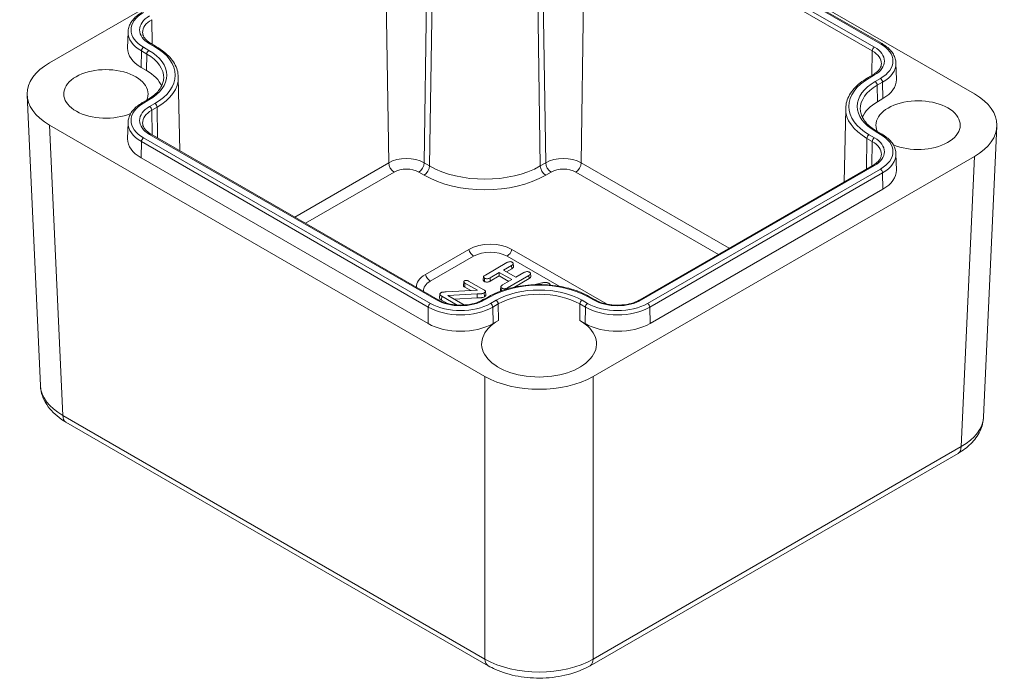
# Model space of a CAD drawing. Header units: millimetres. Extents: x 7 to 342, y 7 to 263.
# Tile 28 of 31: x 228 to 293, y 142 to 185. Entities that reach past the tile are written whole.
import ezdxf

# ---------------------------------------------------------------- set-up
doc = ezdxf.new("R2010")
doc.units = ezdxf.units.MM
doc.header["$LTSCALE"] = 1.25
doc.layers.add('Visible (ANSI)', color=7, linetype='Continuous', lineweight=9)
doc.layers.add('Visible Narrow (ANSI)', color=7, linetype='Continuous', lineweight=9)

msp = doc.modelspace()

# ---------------------------------------------------------------- linework, layer by layer
at = {"layer": 'Visible (ANSI)'}
for p, q in [((250.4962, 193.7127), (230.357, 182.0854)), ((290.7463, 180.0441), (270.6071, 191.6715)), ((284.7126, 183.3319), (270.4375, 191.5736)), ((235.4775, 184.0901), (235.4548, 183.026)), ((237.3364, 183.1277), (236.9829, 183.3319)), ((285.6258, 182.0489), (285.6485, 180.9848)), ((236.3332, 181.7799), (236.6868, 181.5758)), ((238.762, 181.1428), (238.865, 176.3256)), ((284.1204, 181.2906), (283.7669, 181.0865)), ((229.755, 160.9964), (228.8944, 179.9693)), ((236.7443, 179.6576), (236.3907, 179.4535)), ((284.4165, 179.5345), (284.7701, 179.7386)), ((282.3413, 179.1016), (282.2383, 174.2843)), ((235.4775, 178.1705), (235.4548, 177.1064)), ((230.357, 178.0043), (258.7851, 161.5913)), ((284.7126, 177.4123), (284.359, 177.6164)), ((291.3483, 158.9551), (292.2089, 177.9281)), ((255.7212, 166.5937), (236.9829, 177.4123)), ((236.3332, 175.8603), (255.0716, 165.0417)), ((265.8537, 161.5913), (290.7463, 175.963)), ((285.6258, 176.1293), (285.6485, 175.0652)), ((284.1204, 175.371), (268.9176, 166.5937)), ((269.5673, 165.0417), (284.7701, 173.819)), ((257.7232, 169.8794), (254.8948, 168.2465)), ((266.7172, 166.3198), (260.5516, 169.8794)), ((258.8104, 168.2133), (260.2107, 169.0218)), ((260.5223, 168.8393), (259.9922, 168.5332)), ((259.9922, 168.5332), (260.8044, 168.0643)), ((260.538, 168.6264), (260.1844, 168.4223)), ((260.5223, 168.8393), (260.538, 168.6264)), ((260.6341, 168.9707), (260.6559, 168.7674)), ((257.7189, 167.8213), (258.7182, 167.2443)), ((258.6761, 167.8926), (258.6979, 168.0958)), ((258.7614, 168.0058), (258.7458, 167.7928)), ((259.7243, 168.3786), (259.1209, 168.0302)), ((259.1209, 168.0302), (259.1362, 167.8171)), ((259.7243, 168.1566), (259.1362, 167.8171)), ((259.7243, 168.3786), (259.7243, 168.1566)), ((260.5366, 167.9096), (259.7243, 168.3786)), ((260.3444, 167.7987), (259.7243, 168.1566)), ((259.9332, 167.5613), (260.5366, 167.9096)), ((261.6506, 168.1905), (260.2502, 167.3819)), ((261.6662, 167.9775), (260.7062, 167.4232)), ((260.8044, 168.0643), (261.3346, 168.3704)), ((261.6506, 168.1905), (261.6662, 167.9775)), ((261.7604, 168.3198), (261.7822, 168.1165)), ((256.2606, 167.1102), (258.2957, 167.2127)), ((257.3752, 167.532), (257.4014, 167.7761)), ((257.4801, 167.6836), (257.4613, 167.4281)), ((257.8713, 167.1914), (257.4613, 167.4281)), ((258.2957, 167.2127), (257.4801, 167.6836)), ((259.8017, 167.2431), (259.8234, 167.4462)), ((259.8872, 167.3558), (259.8753, 167.1893)), ((260.2502, 167.3819), (260.2553, 167.311)), ((262.0738, 167.5864), (262.3326, 167.652)), ((255.8216, 166.7272), (255.8478, 166.9712)), ((255.9623, 166.8351), (255.9435, 166.5795)), ((256.3453, 166.3475), (255.9435, 166.5795)), ((256.9736, 166.2512), (255.9623, 166.8351)), ((258.2836, 166.9733), (256.3722, 166.874)), ((256.3722, 166.874), (257.3419, 166.3141)), ((258.2858, 166.7133), (256.7856, 166.6353)), ((259.0181, 166.7978), (258.6646, 166.5937)), ((258.733, 167.0496), (258.7515, 166.7939)), ((258.8116, 167.1468), (258.8378, 166.9028)), ((265.9742, 166.5937), (265.6207, 166.7978)), ((259.3142, 165.0417), (259.6678, 165.2458)), ((264.9711, 165.2458), (265.3246, 165.0417)), ((258.992, 142.6873), (231.424, 158.6036)), ((289.6793, 156.5624), (265.6469, 142.6873))]:
    msp.add_line(p, q, dxfattribs=at)
for centre, major_axis, ratio, start_param, end_param in [((238.4546, 183.0046), (-3, 0), 0.5773503, 6.2708424, 7.0685835), ((233.8961, 180.0448), (-5.0034, 0), 0.5769548, 5.4981298, 7.0682409), ((234.0351, 180.0448), (2.75, 0), 0.5773503, 6.0153107, 11.6232986), ((234.0351, 180.0448), (3.75, 0), 0.5773503, 0.2423615, 0.7853982), ((282.6487, 180.9634), (3, 0), 0.5773503, 5.4977871, 6.2955282), ((287.2072, 178.0036), (5.0034, 0), 0.5769548, 5.4981298, 7.0682409), ((287.0682, 178.0036), (-3.75, 0), 0.5773503, 5.4977871, 6.0408238), ((287.0682, 178.0036), (2.75, 0), 0.5773503, 4.0846647, 9.6926526), ((238.4546, 177.085), (-3, 0), 0.5773503, 6.2708424, 7.0685835), ((282.6487, 175.0438), (3, 0), 0.5773503, 5.4977871, 6.2955282), ((259.1374, 169.0629), (-2, 0), 0.5773503, 3.9269908, 5.4977871), ((256.309, 167.43), (-2, 0), 0.5773503, 5.4977871, 6.3015025), ((262.3194, 163.7149), (-3.75, 0), 0.5773503, 5.4977871, 10.2101761), ((257.1929, 166.2664), (3, 0), 0.5773503, 3.9269908, 5.4977871), ((267.4459, 166.2664), (3, 0), 0.5773503, 3.9269908, 5.4977871), ((262.3194, 163.6346), (5, 0), 0.577746, 3.9273334, 5.4974445)]:
    msp.add_ellipse(centre, major_axis=major_axis, ratio=ratio, start_param=start_param, end_param=end_param, dxfattribs=at)
for points, knots in [([(236.3907, 185.3731), (236.2818, 185.3102), (236.1804, 185.2419), (235.995, 185.0954), (235.9111, 185.0171), (235.7631, 184.8515), (235.6991, 184.7641), (235.5937, 184.5815), (235.5524, 184.4863), (235.4954, 184.2908), (235.4797, 184.1906), (235.4775, 184.0901)], [3.14159265, 3.14159265, 3.14159265, 3.14159265, 3.2962037, 3.2962037, 3.45081476, 3.45081476, 3.60542581, 3.60542581, 3.76003686, 3.76003686, 3.91464791, 3.91464791, 3.91464791, 3.91464791]), ([(236.432, 184.0545), (236.433, 184.0062), (236.4404, 183.9578), (236.469, 183.8599), (236.4902, 183.8103), (236.5478, 183.7106), (236.5841, 183.6605), (236.6724, 183.5617), (236.7243, 183.513), (236.8429, 183.4192), (236.9096, 183.3742), (236.9829, 183.3319)], [3.93933373, 3.93933373, 3.93933373, 3.93933373, 4.09394478, 4.09394478, 4.24855583, 4.24855583, 4.40316688, 4.40316688, 4.55777793, 4.55777793, 4.71238898, 4.71238898, 4.71238898, 4.71238898]), ([(285.6258, 182.0489), (285.6236, 182.1494), (285.6079, 182.2496), (285.5509, 182.4451), (285.5096, 182.5403), (285.4042, 182.7229), (285.3402, 182.8103), (285.1922, 182.9759), (285.1083, 183.0542), (284.9229, 183.2007), (284.8215, 183.269), (284.7126, 183.3319)], [0.79774107, 0.79774107, 0.79774107, 0.79774107, 0.95235212, 0.95235212, 1.10696317, 1.10696317, 1.26157422, 1.26157422, 1.41618528, 1.41618528, 1.57079633, 1.57079633, 1.57079633, 1.57079633]), ([(238.762, 181.1428), (238.7588, 181.2954), (238.735, 181.4476), (238.6479, 181.7458), (238.5848, 181.8916), (238.4224, 182.173), (238.3233, 182.3086), (238.0926, 182.5667), (237.9611, 182.6894), (237.6694, 182.9201), (237.5091, 183.028), (237.3364, 183.1277)], [0.79774107, 0.79774107, 0.79774107, 0.79774107, 0.95235212, 0.95235212, 1.10696317, 1.10696317, 1.26157422, 1.26157422, 1.41618528, 1.41618528, 1.57079633, 1.57079633, 1.57079633, 1.57079633]), ([(284.1204, 181.2906), (284.1937, 181.3329), (284.2604, 181.378), (284.379, 181.4717), (284.4309, 181.5204), (284.5192, 181.6192), (284.5555, 181.6693), (284.6131, 181.7691), (284.6343, 181.8186), (284.6629, 181.9166), (284.6703, 181.965), (284.6713, 182.0133)], [0, 0, 0, 0, 0.15461105, 0.15461105, 0.3092221, 0.3092221, 0.46383315, 0.46383315, 0.6184442, 0.6184442, 0.77305526, 0.77305526, 0.77305526, 0.77305526]), ([(236.7443, 179.6576), (236.8813, 179.7367), (237.0068, 179.8215), (237.2318, 179.9993), (237.3313, 180.0925), (237.5022, 180.2838), (237.5737, 180.3821), (237.6883, 180.5806), (237.7314, 180.6808), (237.7899, 180.8815), (237.8055, 180.9819), (237.8076, 181.0822)], [0, 0, 0, 0, 0.15461105, 0.15461105, 0.3092221, 0.3092221, 0.46383315, 0.46383315, 0.6184442, 0.6184442, 0.77305526, 0.77305526, 0.77305526, 0.77305526]), ([(283.7669, 181.0865), (283.5942, 180.9868), (283.4339, 180.8788), (283.1422, 180.6482), (283.0107, 180.5255), (282.78, 180.2673), (282.6809, 180.1318), (282.5185, 179.8504), (282.4553, 179.7045), (282.3683, 179.4064), (282.3445, 179.2541), (282.3413, 179.1016)], [3.14159265, 3.14159265, 3.14159265, 3.14159265, 3.2962037, 3.2962037, 3.45081476, 3.45081476, 3.60542581, 3.60542581, 3.76003686, 3.76003686, 3.91464791, 3.91464791, 3.91464791, 3.91464791]), ([(236.3907, 179.4535), (236.2818, 179.3906), (236.1804, 179.3223), (235.995, 179.1758), (235.9111, 179.0975), (235.7631, 178.9319), (235.6991, 178.8445), (235.5937, 178.6619), (235.5524, 178.5667), (235.4954, 178.3712), (235.4797, 178.271), (235.4775, 178.1705)], [3.14159265, 3.14159265, 3.14159265, 3.14159265, 3.2962037, 3.2962037, 3.45081476, 3.45081476, 3.60542581, 3.60542581, 3.76003686, 3.76003686, 3.91464791, 3.91464791, 3.91464791, 3.91464791]), ([(283.2957, 179.041), (283.2978, 178.9406), (283.3134, 178.8402), (283.3719, 178.6396), (283.415, 178.5393), (283.5296, 178.3408), (283.6011, 178.2426), (283.772, 178.0512), (283.8715, 177.9581), (284.0965, 177.7802), (284.222, 177.6955), (284.359, 177.6164)], [3.93933373, 3.93933373, 3.93933373, 3.93933373, 4.09394478, 4.09394478, 4.24855583, 4.24855583, 4.40316688, 4.40316688, 4.55777793, 4.55777793, 4.71238898, 4.71238898, 4.71238898, 4.71238898]), ([(236.432, 178.1349), (236.433, 178.0866), (236.4404, 178.0382), (236.469, 177.9403), (236.4902, 177.8907), (236.5478, 177.791), (236.5841, 177.7409), (236.6724, 177.6421), (236.7243, 177.5934), (236.8429, 177.4996), (236.9096, 177.4546), (236.9829, 177.4123)], [3.93933373, 3.93933373, 3.93933373, 3.93933373, 4.09394478, 4.09394478, 4.24855583, 4.24855583, 4.40316688, 4.40316688, 4.55777793, 4.55777793, 4.71238898, 4.71238898, 4.71238898, 4.71238898]), ([(285.6258, 176.1293), (285.6236, 176.2298), (285.6079, 176.33), (285.5509, 176.5255), (285.5096, 176.6207), (285.4042, 176.8033), (285.3402, 176.8907), (285.1922, 177.0563), (285.1083, 177.1346), (284.9229, 177.2811), (284.8215, 177.3494), (284.7126, 177.4123)], [0.79774107, 0.79774107, 0.79774107, 0.79774107, 0.95235212, 0.95235212, 1.10696317, 1.10696317, 1.26157422, 1.26157422, 1.41618528, 1.41618528, 1.57079633, 1.57079633, 1.57079633, 1.57079633]), ([(284.1204, 175.371), (284.1937, 175.4133), (284.2604, 175.4584), (284.379, 175.5521), (284.4309, 175.6008), (284.5192, 175.6996), (284.5555, 175.7497), (284.6131, 175.8495), (284.6343, 175.899), (284.6629, 175.997), (284.6703, 176.0454), (284.6713, 176.0937)], [0, 0, 0, 0, 0.15461105, 0.15461105, 0.3092221, 0.3092221, 0.46383315, 0.46383315, 0.6184442, 0.6184442, 0.77305526, 0.77305526, 0.77305526, 0.77305526]), ([(260.2107, 169.0218), (260.2377, 169.0365), (260.2633, 169.0501), (260.3222, 169.0722), (260.3532, 169.0811), (260.4192, 169.0884), (260.453, 169.0874), (260.5006, 169.0779), (260.5159, 169.0737), (260.5428, 169.0632), (260.5554, 169.0566), (260.5688, 169.0494)], [0.00063529, 0.00063529, 0.00063529, 0.00063529, 0.25, 0.25, 0.5, 0.5, 0.75, 0.75, 0.875, 0.875, 0.9980429, 0.9980429, 0.9980429, 0.9980429]), ([(260.5688, 169.0494), (260.5815, 169.0415), (260.5929, 169.0343), (260.611, 169.0184), (260.6184, 169.0094), (260.6352, 168.9814), (260.6371, 168.9616), (260.6252, 168.9228), (260.6107, 168.9044), (260.5723, 168.8702), (260.5482, 168.8551), (260.5223, 168.8393)], [0.00192789, 0.00192789, 0.00192789, 0.00192789, 0.125, 0.125, 0.25, 0.25, 0.5, 0.5, 0.75, 0.75, 0.99936716, 0.99936716, 0.99936716, 0.99936716]), ([(260.6559, 168.7674), (260.657, 168.7569), (260.6559, 168.7463), (260.6462, 168.7145), (260.6302, 168.6944), (260.5894, 168.6581), (260.5638, 168.6421), (260.538, 168.6264)], [0.37858692, 0.37858692, 0.37858692, 0.37858692, 0.5, 0.5, 0.75, 0.75, 1, 1, 1, 1]), ([(257.4801, 167.6836), (257.4604, 167.6955), (257.4434, 167.7063), (257.4166, 167.7315), (257.4065, 167.7451), (257.399, 167.7725), (257.4018, 167.7866), (257.414, 167.8064), (257.4195, 167.8127), (257.4325, 167.8238), (257.4407, 167.8291), (257.4501, 167.835)], [0.00085613, 0.00085613, 0.00085613, 0.00085613, 0.25, 0.25, 0.5, 0.5, 0.75, 0.75, 0.875, 0.875, 0.99686777, 0.99686777, 0.99686777, 0.99686777]), ([(257.4501, 167.835), (257.4605, 167.8405), (257.47, 167.8455), (257.4896, 167.8535), (257.5008, 167.8568), (257.536, 167.8648), (257.5607, 167.8667), (257.61, 167.8635), (257.6338, 167.8584), (257.678, 167.8429), (257.6977, 167.8327), (257.7189, 167.8213)], [0.00308166, 0.00308166, 0.00308166, 0.00308166, 0.125, 0.125, 0.25, 0.25, 0.5, 0.5, 0.75, 0.75, 0.99865231, 0.99865231, 0.99865231, 0.99865231]), ([(258.7458, 167.7928), (258.7334, 167.8008), (258.721, 167.8088), (258.7005, 167.8266), (258.6922, 167.8363), (258.6778, 167.8613), (258.6744, 167.877), (258.6761, 167.8926)], [0, 0, 0, 0, 0.125, 0.125, 0.25, 0.25, 0.43185356, 0.43185356, 0.43185356, 0.43185356]), ([(258.7614, 168.0058), (258.7492, 168.0137), (258.738, 168.021), (258.7198, 168.0368), (258.7124, 168.0455), (258.6965, 168.0728), (258.6948, 168.0925), (258.7082, 168.1306), (258.723, 168.149), (258.7611, 168.1828), (258.7849, 168.1977), (258.8104, 168.2133)], [0.00241385, 0.00241385, 0.00241385, 0.00241385, 0.125, 0.125, 0.25, 0.25, 0.5, 0.5, 0.75, 0.75, 0.9993286, 0.9993286, 0.9993286, 0.9993286]), ([(259.1362, 167.8171), (259.1094, 167.8023), (259.082, 167.7878), (259.0192, 167.7651), (258.9847, 167.7561), (258.9114, 167.7494), (258.8734, 167.7514), (258.8208, 167.7617), (258.8039, 167.7664), (258.7732, 167.7783), (258.7595, 167.7856), (258.7458, 167.7928)], [0, 0, 0, 0, 0.25, 0.25, 0.5, 0.5, 0.75, 0.75, 0.875, 0.875, 1, 1, 1, 1]), ([(259.1209, 168.0302), (259.094, 168.0154), (259.0685, 168.0019), (259.0094, 167.9806), (258.9776, 167.9724), (258.9116, 167.9663), (258.8769, 167.9682), (258.8295, 167.9774), (258.8145, 167.9817), (258.7874, 167.9922), (258.7749, 167.9987), (258.7614, 168.0058)], [0.0005769, 0.0005769, 0.0005769, 0.0005769, 0.25, 0.25, 0.5, 0.5, 0.75, 0.75, 0.875, 0.875, 0.99758513, 0.99758513, 0.99758513, 0.99758513]), ([(261.3346, 168.3704), (261.3616, 168.3852), (261.3874, 168.3989), (261.4462, 168.4208), (261.478, 168.4294), (261.544, 168.437), (261.579, 168.4359), (261.6263, 168.4274), (261.6412, 168.4232), (261.6686, 168.4127), (261.6814, 168.4062), (261.695, 168.3992)], [0.00062592, 0.00062592, 0.00062592, 0.00062592, 0.25, 0.25, 0.5, 0.5, 0.75, 0.75, 0.875, 0.875, 0.99758426, 0.99758426, 0.99758426, 0.99758426]), ([(261.695, 168.3992), (261.7075, 168.3914), (261.7189, 168.3842), (261.7369, 168.3685), (261.7443, 168.3595), (261.761, 168.3317), (261.7635, 168.312), (261.7523, 168.2735), (261.738, 168.2551), (261.7002, 168.2211), (261.6763, 168.2061), (261.6506, 168.1905)], [0.00239567, 0.00239567, 0.00239567, 0.00239567, 0.125, 0.125, 0.25, 0.25, 0.5, 0.5, 0.75, 0.75, 0.99937634, 0.99937634, 0.99937634, 0.99937634]), ([(261.7822, 168.1165), (261.7833, 168.1065), (261.7823, 168.0964), (261.7733, 168.0653), (261.7576, 168.0452), (261.7173, 168.009), (261.6919, 167.9931), (261.6662, 167.9775)], [0.38387816, 0.38387816, 0.38387816, 0.38387816, 0.5, 0.5, 0.75, 0.75, 1, 1, 1, 1]), ([(257.4613, 167.4281), (257.4417, 167.4399), (257.4225, 167.4521), (257.3928, 167.48), (257.3812, 167.4953), (257.375, 167.5183), (257.3745, 167.5252), (257.3752, 167.532)], [0, 0, 0, 0, 0.25, 0.25, 0.5, 0.5, 0.60457849, 0.60457849, 0.60457849, 0.60457849]), ([(258.7182, 167.2443), (258.7426, 167.2293), (258.7648, 167.215), (258.7982, 167.1826), (258.8095, 167.165), (258.8136, 167.1295), (258.8061, 167.1117), (258.7777, 167.0783), (258.7574, 167.0646), (258.733, 167.0496)], [0.00102327, 0.00102327, 0.00102327, 0.00102327, 0.25, 0.25, 0.5, 0.5, 0.75, 0.75, 0.99806763, 0.99806763, 0.99806763, 0.99806763]), ([(265.6207, 166.7978), (265.2697, 167.0004), (264.8671, 167.1689), (263.9953, 167.4254), (263.5264, 167.5132), (262.5654, 167.6011), (262.0735, 167.6011), (261.1125, 167.5132), (260.6435, 167.4254), (259.7718, 167.1689), (259.3691, 167.0004), (259.0181, 166.7978)], [1.5707963, 1.5707963, 1.5707963, 1.5707963, 1.8849556, 1.8849556, 2.1991149, 2.1991149, 2.5132741, 2.5132741, 2.8274334, 2.8274334, 3.1415927, 3.1415927, 3.1415927, 3.1415927]), ([(259.8303, 167.1731), (259.8232, 167.1803), (259.8174, 167.1879), (259.8037, 167.2109), (259.7999, 167.2271), (259.8017, 167.2431)], [0.15260411, 0.15260411, 0.15260411, 0.15260411, 0.25, 0.25, 0.43869221, 0.43869221, 0.43869221, 0.43869221]), ([(259.8872, 167.3558), (259.8749, 167.3635), (259.8637, 167.3706), (259.8461, 167.386), (259.8389, 167.3948), (259.8225, 167.4223), (259.8202, 167.4414), (259.8329, 167.4792), (259.8469, 167.4976), (259.8843, 167.531), (259.908, 167.5459), (259.9332, 167.5613)], [0.00234779, 0.00234779, 0.00234779, 0.00234779, 0.125, 0.125, 0.25, 0.25, 0.5, 0.5, 0.75, 0.75, 0.99928517, 0.99928517, 0.99928517, 0.99928517]), ([(260.2502, 167.3819), (260.2231, 167.367), (260.1974, 167.3534), (260.1378, 167.3318), (260.1059, 167.3232), (260.0394, 167.3168), (260.0041, 167.3184), (259.9565, 167.3273), (259.9414, 167.3316), (259.9138, 167.3422), (259.901, 167.3488), (259.8872, 167.3558)], [0.00054553, 0.00054553, 0.00054553, 0.00054553, 0.25, 0.25, 0.5, 0.5, 0.75, 0.75, 0.875, 0.875, 0.9976783, 0.9976783, 0.9976783, 0.9976783]), ([(262.3326, 167.652), (262.3326, 167.652), (262.3326, 167.652), (262.3857, 167.6658), (262.4393, 167.6796), (262.5194, 167.6998), (262.5453, 167.7061), (262.5995, 167.7171), (262.6266, 167.7223), (262.681, 167.7292), (262.7082, 167.7312), (262.7624, 167.7301), (262.7903, 167.7276), (262.842, 167.7187), (262.8666, 167.7118), (262.9123, 167.6946), (262.9324, 167.6842), (262.9535, 167.6727)], [-0.0001281, -0.0001281, -0.0001281, -0.0001281, 0, 0, 0.25, 0.25, 0.375, 0.375, 0.5, 0.5, 0.625, 0.625, 0.75, 0.75, 0.875, 0.875, 0.99916007, 0.99916007, 0.99916007, 0.99916007]), ([(262.9535, 167.6727), (262.9735, 167.6605), (262.9915, 167.6489), (263.0217, 167.6225), (263.0335, 167.6086), (263.0476, 167.5815), (263.0521, 167.5689), (263.0542, 167.5564)], [0.00083903, 0.00083903, 0.00083903, 0.00083903, 0.125, 0.125, 0.25, 0.25, 0.34968405, 0.34968405, 0.34968405, 0.34968405]), ([(255.7212, 166.5937), (255.8649, 166.5107), (256.0342, 166.4385), (256.408, 166.3256), (256.6127, 166.2851), (257.0368, 166.2415), (257.2561, 166.2388), (257.6851, 166.2717), (257.8947, 166.3074), (258.2807, 166.4125), (258.4573, 166.4817), (258.6278, 166.5728), (258.6464, 166.5832), (258.6646, 166.5937)], [4.712389, 4.712389, 4.712389, 4.712389, 5.0157206, 5.0157206, 5.3217205, 5.3217205, 5.6299809, 5.6299809, 5.9384006, 5.9384006, 6.2448067, 6.2448067, 6.2831853, 6.2831853, 6.2831853, 6.2831853]), ([(255.9435, 166.5795), (255.9155, 166.5966), (255.8879, 166.6141), (255.8452, 166.6543), (255.8288, 166.6765), (255.8212, 166.7089), (255.8206, 166.718), (255.8216, 166.7272)], [0, 0, 0, 0, 0.25, 0.25, 0.5, 0.5, 0.5968741, 0.5968741, 0.5968741, 0.5968741]), ([(255.9623, 166.8351), (255.9342, 166.8522), (255.9088, 166.8684), (255.869, 166.9059), (255.8543, 166.926), (255.8444, 166.9677), (255.8488, 166.989), (255.8686, 167.0187), (255.8772, 167.0282), (255.8978, 167.0451), (255.9104, 167.0532), (255.9239, 167.0617)], [0.00072473, 0.00072473, 0.00072473, 0.00072473, 0.25, 0.25, 0.5, 0.5, 0.75, 0.75, 0.875, 0.875, 0.99752884, 0.99752884, 0.99752884, 0.99752884]), ([(255.9239, 167.0617), (255.9352, 167.0676), (255.9455, 167.0728), (255.9674, 167.0816), (255.9793, 167.0853), (256.005, 167.0912), (256.0189, 167.0936), (256.0469, 167.0974), (256.0611, 167.0987), (256.1059, 167.1018), (256.1374, 167.1037), (256.1989, 167.1072), (256.2296, 167.1087), (256.2606, 167.1102), (256.2606, 167.1102), (256.2606, 167.1102)], [0.00322216, 0.00322216, 0.00322216, 0.00322216, 0.125, 0.125, 0.25, 0.25, 0.375, 0.375, 0.5, 0.5, 0.75, 0.75, 1, 1, 1.00017774, 1.00017774, 1.00017774, 1.00017774]), ([(258.733, 167.0496), (258.7026, 167.0332), (258.6739, 167.0182), (258.624, 167.0025), (258.606, 166.9981), (258.579, 166.9934), (258.5702, 166.9922), (258.5505, 166.9901), (258.5402, 166.989), (258.4906, 166.9844), (258.4486, 166.9817), (258.3668, 166.9769), (258.3253, 166.9751), (258.2837, 166.9733), (258.2837, 166.9733), (258.2836, 166.9733)], [0.00167107, 0.00167107, 0.00167107, 0.00167107, 0.25, 0.25, 0.375, 0.375, 0.4375, 0.4375, 0.5, 0.5, 0.75, 0.75, 1, 1, 1.00037036, 1.00037036, 1.00037036, 1.00037036]), ([(258.7515, 166.7939), (258.7212, 166.7776), (258.6899, 166.761), (258.6349, 166.7438), (258.6156, 166.739), (258.5857, 166.7338), (258.5755, 166.7324), (258.555, 166.7302), (258.5447, 166.7291), (258.4933, 166.7244), (258.4518, 166.7217), (258.3689, 166.7168), (258.3273, 166.7151), (258.2858, 166.7133)], [0, 0, 0, 0, 0.25, 0.25, 0.375, 0.375, 0.4375, 0.4375, 0.5, 0.5, 0.75, 0.75, 1, 1, 1, 1]), ([(258.6067, 166.5615), (258.6088, 166.5683), (258.6121, 166.5748), (258.6207, 166.587), (258.6254, 166.5924), (258.6364, 166.6016), (258.6434, 166.6062), (258.6513, 166.6113)], [0.60947489, 0.60947489, 0.60947489, 0.60947489, 0.75, 0.75, 0.875, 0.875, 0.99555125, 0.99555125, 0.99555125, 0.99555125]), ([(258.6513, 166.6113), (258.6731, 166.6227), (258.6935, 166.6317), (258.7168, 166.6355), (258.7248, 166.6369), (258.7326, 166.6376), (258.7408, 166.6377)], [0.0035534, 0.0035534, 0.0035534, 0.0035534, 0.25, 0.25, 0.25, 0.33438998, 0.33438998, 0.33438998, 0.33438998]), ([(258.8378, 166.9028), (258.84, 166.8823), (258.8311, 166.8618), (258.7996, 166.8248), (258.776, 166.8089), (258.7515, 166.7939)], [0.50205928, 0.50205928, 0.50205928, 0.50205928, 0.75, 0.75, 1, 1, 1, 1]), ([(265.9742, 166.5937), (266.118, 166.5107), (266.2872, 166.4385), (266.661, 166.3256), (266.8658, 166.2851), (267.2899, 166.2415), (267.5092, 166.2388), (267.9381, 166.2717), (268.1477, 166.3074), (268.5338, 166.4125), (268.7103, 166.4817), (268.8809, 166.5728), (268.8995, 166.5832), (268.9176, 166.5937)], [4.712389, 4.712389, 4.712389, 4.712389, 5.0157206, 5.0157206, 5.3217205, 5.3217205, 5.6299809, 5.6299809, 5.9384006, 5.9384006, 6.2448067, 6.2448067, 6.2831853, 6.2831853, 6.2831853, 6.2831853]), ([(257.3419, 166.3141), (257.3614, 166.3022), (257.3793, 166.291), (257.403, 166.27), (257.4108, 166.2608), (257.4161, 166.2514)], [0.00111661, 0.00111661, 0.00111661, 0.00111661, 0.25, 0.25, 0.42384217, 0.42384217, 0.42384217, 0.42384217]), ([(231.424, 158.6036), (231.0083, 158.8436), (230.6452, 159.138), (230.0863, 159.8182), (229.8848, 160.2175), (229.7768, 160.7482), (229.762, 160.8635), (229.7558, 160.9792)], [0, 0, 0, 0, 0.16482452, 0.16482452, 0.32894795, 0.32894795, 0.37356383, 0.37356383, 0.37356383, 0.37356383]), ([(291.3484, 158.9559), (291.3338, 158.6347), (291.2506, 158.3151), (290.9665, 157.7156), (290.757, 157.4312), (290.2676, 156.9488), (289.9884, 156.7409), (289.6793, 156.5624)], [0, 0, 0, 0, 0.12379324, 0.12379324, 0.25385049, 0.25385049, 0.37642149, 0.37642149, 0.37642149, 0.37642149]), ([(265.6469, 142.6873), (265.2213, 142.4415), (264.7298, 142.247), (263.6896, 141.977), (263.1273, 141.8986), (262.0237, 141.8637), (261.4682, 141.9042), (260.4239, 142.0931), (259.9219, 142.2438), (259.3066, 142.5171), (259.1453, 142.5987), (258.992, 142.6873)], [0, 0, 0, 0, 0.1687725, 0.1687725, 0.33686499, 0.33686499, 0.50025211, 0.50025211, 0.66267034, 0.66267034, 0.72347838, 0.72347838, 0.72347838, 0.72347838])]:
    msp.add_open_spline(points, degree=3, knots=knots, dxfattribs=at)
at = {"layer": 'Visible Narrow (ANSI)'}
for p, q in [((252.4987, 175.5423), (252.2415, 192.705)), ((262.3982, 175.3382), (262.1478, 192.0501)), ((262.7518, 175.5423), (262.5044, 192.0497)), ((254.816, 175.5423), (255.0494, 191.1159)), ((255.1695, 175.3382), (255.404, 190.9821)), ((265.069, 175.5423), (265.3024, 191.1159)), ((284.079, 182.8535), (269.6905, 191.1607)), ((269.9868, 191.3133), (284.2204, 183.0956)), ((284.6126, 183.3219), (270.3789, 191.5397)), ((237.0482, 183.2941), (237.0243, 184.8947)), ((237.2364, 183.1178), (236.8829, 183.3219)), ((236.3493, 182.8535), (236.3332, 181.7799)), ((236.7029, 182.6493), (236.3493, 182.8535)), ((236.4907, 183.0956), (236.8443, 182.8914)), ((236.7029, 182.6493), (236.6868, 181.5758)), ((284.0551, 181.2529), (284.079, 182.8535)), ((284.2204, 181.2807), (283.8669, 181.0766)), ((284.259, 180.8502), (284.6126, 181.0543)), ((284.754, 180.8122), (284.4004, 180.6081)), ((284.754, 180.8122), (284.7701, 179.7386)), ((284.4004, 180.6081), (284.4165, 179.5345)), ((236.8443, 179.6477), (236.4907, 179.4436)), ((236.8829, 179.2172), (237.2364, 179.4213)), ((237.3778, 179.1792), (237.0243, 178.9751)), ((237.0482, 177.3745), (237.0243, 178.9751)), ((237.408, 177.1668), (237.3778, 179.1792)), ((230.357, 178.0043), (231.2171, 159.0402)), ((284.6126, 177.4023), (284.259, 177.6065)), ((236.3493, 176.9339), (236.3332, 175.8603)), ((255.0877, 166.1153), (236.3493, 176.9339)), ((236.4907, 177.176), (255.2291, 166.3574)), ((255.6212, 166.5838), (236.8829, 177.4023)), ((283.6953, 175.1256), (283.7255, 177.138)), ((284.079, 176.9339), (283.7255, 177.138)), ((283.8669, 177.3801), (284.2204, 177.176)), ((284.0551, 175.3333), (284.079, 176.9339)), ((246.3602, 171.9982), (252.4987, 175.5423)), ((254.816, 175.5423), (255.1695, 175.3382)), ((262.3982, 175.3382), (262.7518, 175.5423)), ((265.069, 175.5423), (274.7431, 169.957)), ((289.8862, 156.9989), (290.7463, 175.963)), ((252.8522, 174.9371), (247.0611, 171.5936)), ((254.816, 174.7329), (254.4625, 174.9371)), ((263.1053, 174.9371), (262.7517, 174.7329)), ((274.0422, 169.5523), (264.7155, 174.9371)), ((284.2204, 175.3611), (269.0176, 166.5838)), ((269.4098, 166.3574), (284.6126, 175.1347)), ((284.754, 174.8926), (269.5512, 166.1153)), ((284.754, 174.8926), (284.7701, 173.819)), ((258.0473, 169.4474), (255.2188, 167.8144)), ((263.6345, 167.4804), (260.2276, 169.4474)), ((258.2836, 166.9733), (258.2858, 166.7133)), ((259.1181, 166.7879), (258.7646, 166.5838)), ((259.1567, 166.3574), (259.5103, 166.5615)), ((265.1286, 166.5615), (265.4821, 166.3574)), ((265.8742, 166.5838), (265.5207, 166.7879)), ((255.0877, 166.1153), (255.0716, 165.0417)), ((259.6517, 166.3194), (259.2981, 166.1153)), ((259.2981, 166.1153), (259.3142, 165.0417)), ((259.6517, 166.3194), (259.6678, 165.2458)), ((264.9872, 166.3194), (264.9711, 165.2458)), ((265.3407, 166.1153), (264.9872, 166.3194)), ((265.3407, 166.1153), (265.3246, 165.0417)), ((269.5512, 166.1153), (269.5673, 165.0417)), ((258.7851, 143.1238), (258.7851, 161.5913)), ((265.8537, 161.5913), (265.8537, 143.1238)), ((231.2171, 159.0402), (258.7851, 143.1238)), ((265.8537, 143.1238), (289.8862, 156.9989))]:
    msp.add_line(p, q, dxfattribs=at)
for centre, major_axis, ratio, start_param, end_param in [((238.4546, 184.2294), (-2.7773, 0), 0.5773503, 5.4977871, 7.0685835), ((238.4546, 184.2294), (-2.2227, 0), 0.5773503, 5.4977871, 7.0685835), ((238.4546, 184.0689), (-2.0228, 0), 0.5773503, 5.4977871, 6.2955282), ((238.4546, 184.0689), (-2.9772, 0), 0.5773503, 6.2708424, 7.0685835), ((236.8829, 183.1587), (0.1, 0.1732), 0.5773503, 0, 0.7853982), ((284.6126, 183.1587), (0.1, 0.1732), 0.5773503, 0, 0.7853982), ((282.6487, 182.1881), (2.7773, 0), 0.5773503, 5.4977871, 7.0685835), ((236.4907, 182.9323), (0.1, 0.1732), 0.5773503, 0.7853982, 2.3387412), ((236.8443, 182.7281), (-0.1, -0.1732), 0.5773503, 3.9269908, 5.4803339), ((234.0351, 181.1091), (3.7728, 0), 0.5773503, 6.2708424, 7.0685835), ((234.0351, 181.2696), (3.9727, 0), 0.5773503, 5.4977871, 7.0685835), ((237.2364, 182.9545), (0.1, 0.1732), 0.5773503, 0, 0.7853982), ((234.0351, 181.2696), (4.5273, 0), 0.5773503, 5.4977871, 7.0685835), ((284.2204, 182.9323), (-0.1, -0.1732), 0.5773503, 3.9269908, 5.4803339), ((282.6487, 182.0277), (2.0228, 0), 0.5773503, 6.2708424, 7.0685835), ((282.6487, 182.1881), (2.2227, 0), 0.5773503, 5.4977871, 7.0685835), ((282.6487, 182.0277), (2.9772, 0), 0.5773503, 5.4977871, 6.2955282), ((234.0351, 181.1091), (4.7272, 0), 0.5773503, 5.4977871, 6.2955282), ((287.0682, 179.2283), (-4.5273, 0), 0.5773503, 5.4977871, 7.0685835), ((287.0682, 179.2283), (-3.9727, 0), 0.5773503, 5.4977871, 7.0685835), ((283.8669, 180.9133), (-0.1, 0.1732), 0.5773503, 5.4977871, 6.2831853), ((284.2204, 181.1174), (-0.1, 0.1732), 0.5773503, 5.4977871, 6.2831853), ((284.259, 180.6869), (-0.1, 0.1732), 0.5773503, 3.9444441, 5.4977871), ((284.6126, 180.891), (-0.1, 0.1732), 0.5773503, 3.9444441, 5.4977871), ((287.0682, 179.0679), (-3.7728, 0), 0.5773503, 5.4977871, 6.2955282), ((238.4546, 178.3098), (-2.7773, 0), 0.5773503, 5.4977871, 7.0685835), ((236.4907, 179.2803), (-0.1, 0.1732), 0.5773503, 5.4977871, 6.2831853), ((236.8443, 179.4844), (-0.1, 0.1732), 0.5773503, 5.4977871, 6.2831853), ((237.2364, 179.258), (0.1, -0.1732), 0.5773503, 0.8028515, 2.3561945), ((238.4546, 178.3098), (-2.2227, 0), 0.5773503, 5.4977871, 7.0685835), ((238.4546, 178.1493), (-2.0228, 0), 0.5773503, 5.4977871, 6.2955282), ((236.8829, 179.0539), (0.1, -0.1732), 0.5773503, 0.8028515, 2.3561945), ((287.0682, 179.0679), (-4.7272, 0), 0.5773503, 6.2708424, 7.0685835), ((238.4546, 178.1493), (-2.9772, 0), 0.5773503, 6.2708424, 7.0685835), ((284.259, 177.4432), (0.1, 0.1732), 0.5773503, 0, 0.7853982), ((236.4907, 177.0127), (-0.1, -0.1732), 0.5773503, 3.9269908, 5.4803339), ((236.8829, 177.2391), (0.1, 0.1732), 0.5773503, 0, 0.7853982), ((283.8669, 177.2168), (0.1, 0.1732), 0.5773503, 0.7853982, 2.3387412), ((284.2204, 177.0127), (0.1, 0.1732), 0.5773503, 0.7853982, 2.3387412), ((282.6487, 176.1081), (2.0228, 0), 0.5773503, 6.2708424, 7.0685835), ((282.6487, 176.2685), (2.2227, 0), 0.5773503, 5.4977871, 7.0685835), ((284.6126, 177.2391), (0.1, 0.1732), 0.5773503, 0, 0.7853982), ((282.6487, 176.2685), (2.7773, 0), 0.5773503, 5.4977871, 7.0685835), ((253.6574, 174.8734), (1.6385, 0), 0.5773503, 0.7853982, 2.3561945), ((252.8522, 175.3453), (0.25, -0.433), 0.5773503, 3.9444441, 5.4977871), ((254.4625, 175.3453), (-0.25, -0.433), 0.5773503, 0.7853982, 2.3387412), ((263.9104, 174.8734), (1.6385, 0), 0.5773503, 0.7853982, 2.3561945), ((263.1053, 175.3453), (0.25, -0.433), 0.5773503, 3.9444441, 5.4977871), ((264.7155, 175.3453), (-0.25, -0.433), 0.5773503, 0.7853982, 2.3387412), ((282.6487, 176.1081), (2.9772, 0), 0.5773503, 5.4977871, 6.2955282), ((253.6574, 174.4722), (-1.1386, 0), 0.5773503, 3.9269908, 5.4977871), ((254.816, 175.1412), (-0.25, -0.433), 0.5773503, 0.7853982, 2.3387412), ((258.7839, 177.4249), (5.1115, 0), 0.5773503, 3.9269908, 5.4977871), ((262.7517, 175.1412), (0.25, -0.433), 0.5773503, 3.9444441, 5.4977871), ((263.9104, 174.4722), (-1.1386, 0), 0.5773503, 3.9269908, 5.4977871), ((284.2204, 175.1978), (-0.1, 0.1732), 0.5773503, 5.4977871, 6.2831853), ((284.6126, 174.9714), (0.1, -0.1732), 0.5773503, 0.8028515, 2.3561945), ((258.7839, 177.0238), (5.6114, 0), 0.5773503, 3.9269908, 5.4977871), ((258.0473, 169.8557), (0.25, -0.433), 0.5773503, 4.3385077, 5.4977871), ((260.2276, 169.8557), (-0.25, -0.433), 0.5773503, 0.7853982, 1.9446776), ((259.1374, 168.818), (-1.5417, 0), 0.5773503, 3.9269908, 5.4977871), ((256.309, 167.185), (-1.5417, 0), 0.5773503, 5.4977871, 6.329884), ((255.2188, 168.2227), (0.25, -0.433), 0.5773503, 4.3385077, 5.4977871), ((262.3194, 164.9396), (-4.5273, 0), 0.5773503, 3.9269908, 5.4977871), ((262.3194, 164.9396), (-3.9727, 0), 0.5773503, 3.9269908, 5.4977871), ((255.6212, 166.4205), (0.1, 0.1732), 0.5773503, 0, 0.7853982), ((257.1929, 167.4912), (2.2227, 0), 0.5773503, 3.9269908, 5.4977871), ((258.7646, 166.4205), (-0.1, 0.1732), 0.5773503, 5.4977871, 6.2831853), ((259.1181, 166.6246), (-0.1, 0.1732), 0.5773503, 5.4977871, 6.2831853), ((259.5103, 166.3982), (0.1, -0.1732), 0.5773503, 0.8028515, 2.3561945), ((262.3194, 164.7792), (-3.7728, 0), 0.5773503, 3.9269908, 5.4977871), ((265.1286, 166.3982), (-0.1, -0.1732), 0.5773503, 3.9269908, 5.4803339), ((265.5207, 166.6246), (0.1, 0.1732), 0.5773503, 0, 0.7853982), ((265.8742, 166.4205), (0.1, 0.1732), 0.5773503, 0, 0.7853982), ((267.4459, 167.4912), (2.2227, 0), 0.5773503, 3.9269908, 5.4977871), ((269.0176, 166.4205), (-0.1, 0.1732), 0.5773503, 5.4977871, 6.2831853), ((255.2291, 166.1941), (-0.1, -0.1732), 0.5773503, 3.9269908, 5.4803339), ((257.1929, 167.3307), (-2.9772, 0), 0.5773503, 0.7853982, 2.3561945), ((257.1929, 167.4912), (2.7773, 0), 0.5773503, 3.9269908, 5.4977871), ((259.1567, 166.1941), (0.1, -0.1732), 0.5773503, 0.8028515, 2.3561945), ((265.4821, 166.1941), (-0.1, -0.1732), 0.5773503, 3.9269908, 5.4803339), ((267.4459, 167.3307), (-2.9772, 0), 0.5773503, 0.7853982, 2.3561945), ((267.4459, 167.4912), (2.7773, 0), 0.5773503, 3.9269908, 5.4977871), ((269.4098, 166.1941), (0.1, -0.1732), 0.5773503, 0.8028515, 2.3561945), ((234.7553, 161.1021), (-5.002, -0.0453), 0.5770813, 0.0209353, 0.7798289), ((231.924, 159.4697), (-0.5, -0.866), 0.5773503, 5.5239671, 6.2831853), ((286.348, 159.0609), (5.002, -0.0453), 0.5770813, 5.5033564, 6.26225), ((289.1793, 157.4284), (0.5, -0.866), 0.5773503, 0, 0.7592182), ((262.3194, 145.188), (-5, 0), 0.583631, 0.7857408, 2.3558519), ((259.492, 143.5533), (-0.5, -0.866), 0.5773503, 5.5239671, 6.2831853), ((265.1469, 143.5533), (0.5, -0.866), 0.5773503, 0, 0.7592182)]:
    msp.add_ellipse(centre, major_axis=major_axis, ratio=ratio, start_param=start_param, end_param=end_param, dxfattribs=at)

doc.saveas('drawing.dxf')
